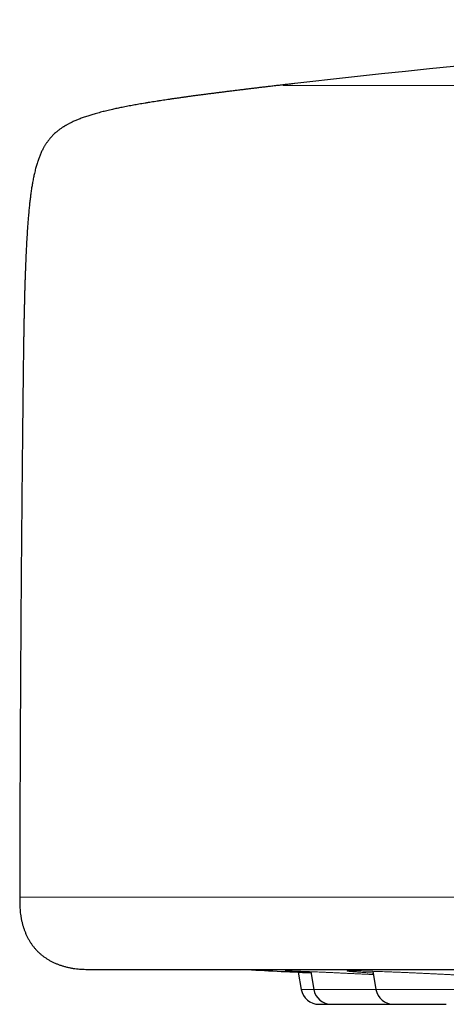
# Model space of a CAD drawing. Header units: millimetres. Extents: x 8 to 482, y 12 to 243.
# Tile 206 of 232: x 387 to 399, y 186 to 213. Entities that reach past the tile are written whole.
import ezdxf

# ---------------------------------------------------------------- set-up
doc = ezdxf.new("R2010")
doc.units = ezdxf.units.MM

msp = doc.modelspace()

# ---------------------------------------------------------------- linework, layer by layer
at = {"color": 7, "linetype": 'Continuous', "lineweight": 30}
for p, q in [((394.736, 186.508), (394.821, 186.029)), ((395.082, 186.521), (395.169, 186.029)), ((396.806, 186.532), (396.895, 186.029))]:
    msp.add_line(p, q, dxfattribs=at)
at = {"color": 8, "linetype": 'Continuous', "lineweight": 0}
for p, q in [((394.821, 186.029), (395.169, 186.029)), ((395.169, 186.029), (396.895, 186.029)), ((396.895, 186.029), (399.34, 186.029))]:
    msp.add_line(p, q, dxfattribs=at)
at = {"color": 7, "linetype": 'Continuous', "lineweight": 30}
for centre, radius, start, end in [((434.5, -136.53), 350, 93.07062, 96.58083), ((434.5, 985.519), 800, 267.041302, 267.176154), ((395.313, 186.116), 0.5, 190, 270), ((395.661, 186.116), 0.5, 190, 270), ((397.387, 186.116), 0.5, 190, 270), ((397.122, 186.116), 0.5, 270, 285.3487)]:
    msp.add_arc(centre, radius, start, end, dxfattribs=at)
for points, knots in [([(394.622, 211.191), (394.575, 211.186), (394.482, 211.175), (394.343, 211.159), (394.204, 211.143), (394.068, 211.127), (393.935, 211.111), (393.81, 211.097), (393.691, 211.083), (393.578, 211.069), (393.469, 211.056), (393.363, 211.043), (393.252, 211.03), (393.135, 211.016), (393.014, 211.001), (392.897, 210.987), (392.784, 210.972), (392.675, 210.959), (392.57, 210.946), (392.463, 210.932), (392.355, 210.918), (392.246, 210.904), (392.14, 210.89), (392.039, 210.877), (391.941, 210.864), (391.841, 210.851), (391.74, 210.837), (391.638, 210.823), (391.54, 210.809), (391.443, 210.795), (391.347, 210.782), (391.253, 210.768), (391.163, 210.755), (391.077, 210.742), (390.993, 210.73), (390.909, 210.717), (390.823, 210.703), (390.736, 210.69), (390.653, 210.676), (390.568, 210.663), (390.483, 210.648), (390.396, 210.634), (390.314, 210.619), (390.235, 210.606), (390.16, 210.592), (390.083, 210.578), (390.004, 210.563), (389.924, 210.548), (389.849, 210.533), (389.776, 210.518), (389.708, 210.504), (389.642, 210.49), (389.572, 210.474), (389.499, 210.458), (389.422, 210.44), (389.35, 210.422), (389.278, 210.404), (389.206, 210.385), (389.135, 210.366), (389.068, 210.347), (389.005, 210.328), (388.947, 210.31), (388.887, 210.291), (388.826, 210.271), (388.765, 210.25), (388.708, 210.229), (388.655, 210.208), (388.605, 210.189), (388.557, 210.168), (388.51, 210.147), (388.463, 210.126), (388.42, 210.105), (388.381, 210.086), (388.346, 210.067), (388.314, 210.049), (388.288, 210.034), (388.265, 210.021), (388.245, 210.009), (388.222, 209.995), (388.196, 209.978), (388.167, 209.959), (388.136, 209.937), (388.102, 209.913), (388.067, 209.886), (388.029, 209.856), (387.991, 209.822), (387.952, 209.787), (387.916, 209.751), (387.883, 209.716), (387.854, 209.684), (387.829, 209.654), (387.807, 209.626), (387.788, 209.601), (387.772, 209.579), (387.758, 209.56), (387.744, 209.54), (387.729, 209.517), (387.71, 209.488), (387.692, 209.458), (387.672, 209.424), (387.652, 209.387), (387.631, 209.346), (387.609, 209.302), (387.587, 209.254), (387.566, 209.205), (387.547, 209.157), (387.529, 209.11), (387.511, 209.059), (387.493, 209.004), (387.475, 208.948), (387.458, 208.889), (387.442, 208.829), (387.426, 208.765), (387.411, 208.701), (387.397, 208.639), (387.384, 208.578), (387.371, 208.513), (387.359, 208.449), (387.348, 208.386), (387.338, 208.325), (387.328, 208.26), (387.318, 208.192), (387.309, 208.126), (387.301, 208.061), (387.293, 207.999), (387.285, 207.934), (387.277, 207.867), (387.27, 207.795), (387.262, 207.72), (387.254, 207.64), (387.247, 207.556), (387.24, 207.475), (387.233, 207.396), (387.227, 207.32), (387.222, 207.241), (387.216, 207.158), (387.21, 207.071), (387.204, 206.98), (387.198, 206.884), (387.193, 206.792), (387.188, 206.702), (387.184, 206.616), (387.18, 206.527), (387.175, 206.436), (387.171, 206.344), (387.167, 206.251), (387.163, 206.153), (387.16, 206.051), (387.156, 205.945), (387.152, 205.834), (387.148, 205.727), (387.145, 205.624), (387.142, 205.526), (387.139, 205.424), (387.136, 205.317), (387.133, 205.207), (387.131, 205.092), (387.128, 204.982), (387.126, 204.877), (387.123, 204.776), (387.121, 204.673), (387.119, 204.565), (387.117, 204.455), (387.115, 204.342), (387.113, 204.225), (387.111, 204.104), (387.109, 203.983), (387.107, 203.862), (387.106, 203.742), (387.104, 203.618), (387.102, 203.49), (387.101, 203.379), (387.1, 203.312), (387.1, 203.288)], [0, 0, 0, 0, 0.0103971, 0.0207655, 0.0311052, 0.0413019, 0.0511411, 0.0606358, 0.0692882, 0.077664, 0.0857761, 0.0936367, 0.1012574, 0.1106463, 0.1196832, 0.1283873, 0.1367766, 0.1448678, 0.1526765, 0.1602171, 0.1686935, 0.1768433, 0.1846848, 0.1922352, 0.1995101, 0.2065244, 0.2144751, 0.2221034, 0.2294282, 0.2364674, 0.2437666, 0.2507705, 0.2574964, 0.2639604, 0.2701774, 0.276161, 0.282931, 0.2894139, 0.2956273, 0.3015875, 0.3083736, 0.3148452, 0.3210234, 0.3269274, 0.3325748, 0.3379817, 0.344283, 0.3502719, 0.3559707, 0.3613995, 0.3665768, 0.3715192, 0.376242, 0.3824029, 0.3882076, 0.3936855, 0.3988626, 0.4046658, 0.4101108, 0.4152285, 0.4200464, 0.4245888, 0.4288776, 0.4339996, 0.4387774, 0.4432422, 0.4474208, 0.4513372, 0.4550123, 0.4590587, 0.462822, 0.466325, 0.4695874, 0.4724805, 0.4751848, 0.4777113, 0.4791845, 0.4809131, 0.4829145, 0.4851791, 0.4877511, 0.4905771, 0.4936485, 0.496958, 0.5005009, 0.5042757, 0.5082668, 0.5120823, 0.5155856, 0.5187886, 0.5216986, 0.524319, 0.5266114, 0.5286239, 0.5303541, 0.5317988, 0.5341006, 0.5365779, 0.5392448, 0.5421111, 0.5452468, 0.5486169, 0.5522395, 0.5561362, 0.5603327, 0.56386, 0.5676081, 0.5715967, 0.5758482, 0.5803883, 0.5846999, 0.5892876, 0.5941782, 0.5994026, 0.6037643, 0.6083728, 0.6132494, 0.6184182, 0.6227815, 0.6273644, 0.6321837, 0.6372579, 0.6426079, 0.6470198, 0.6516282, 0.6564465, 0.6614893, 0.6667726, 0.6723841, 0.6782799, 0.6844819, 0.6910146, 0.6963967, 0.7020139, 0.7078817, 0.7140171, 0.7204387, 0.727167, 0.7342241, 0.7416347, 0.7477228, 0.75406, 0.7606619, 0.7675454, 0.7741835, 0.7810942, 0.7882945, 0.7958029, 0.8036394, 0.8118259, 0.8203862, 0.8273914, 0.8346572, 0.8421982, 0.8500304, 0.8581709, 0.8666382, 0.8754522, 0.8826189, 0.8900232, 0.8976772, 0.9055935, 0.9137859, 0.9221149, 0.9307392, 0.9396747, 0.9489385, 0.9575021, 0.9663562, 0.9755156, 0.9849963, 0.9948157, 1, 1, 1, 1]), ([(387.1, 203.288), (387.092, 202.644), (387.077, 201.308), (387.057, 199.278), (387.04, 197.2), (387.025, 195.088), (387.014, 192.944), (387.006, 190.766), (387.003, 189.314), (387.001, 188.588)], [0, 0, 0, 0, 0.131401, 0.272801, 0.414201, 0.555601, 0.703734, 0.851867, 1, 1, 1, 1]), ([(387.001, 188.588), (387.001, 188.56), (387.001, 188.504), (387.002, 188.419), (387.005, 188.333), (387.01, 188.246), (387.018, 188.159), (387.03, 188.071), (387.046, 187.982), (387.065, 187.894), (387.088, 187.808), (387.114, 187.726), (387.142, 187.646), (387.175, 187.568), (387.211, 187.492), (387.25, 187.418), (387.293, 187.345), (387.339, 187.276), (387.389, 187.209), (387.443, 187.146), (387.499, 187.086), (387.56, 187.029), (387.623, 186.975), (387.689, 186.925), (387.759, 186.879), (387.831, 186.836), (387.905, 186.796), (387.982, 186.76), (388.06, 186.728), (388.139, 186.699), (388.222, 186.673), (388.309, 186.65), (388.399, 186.63), (388.489, 186.614), (388.578, 186.603), (388.665, 186.594), (388.751, 186.589), (388.835, 186.587), (388.919, 186.586), (388.974, 186.586), (389.001, 186.586)], [0, 0, 0, 0, 0.025891, 0.051956, 0.07832, 0.105065, 0.13223, 0.159328, 0.186821, 0.214664, 0.242799, 0.268566, 0.294452, 0.320394, 0.346333, 0.372216, 0.398003, 0.423668, 0.449207, 0.474637, 0.5, 0.525364, 0.550796, 0.576338, 0.602008, 0.627801, 0.653691, 0.679636, 0.705585, 0.731478, 0.757252, 0.785901, 0.814246, 0.842221, 0.869784, 0.896913, 0.923147, 0.949014, 0.974591, 1, 1, 1, 1]), ([(389.001, 186.586), (389.002, 186.586), (389.003, 186.586), (389.01, 186.586), (389.021, 186.586), (389.036, 186.586), (389.056, 186.586), (389.08, 186.586), (389.11, 186.586), (389.145, 186.586), (389.187, 186.586), (389.235, 186.586), (389.288, 186.586), (389.346, 186.586), (389.409, 186.586), (389.478, 186.586), (389.552, 186.586), (389.631, 186.586), (389.716, 186.586), (389.805, 186.586), (389.898, 186.586), (389.997, 186.586), (390.101, 186.586), (390.21, 186.586), (390.326, 186.586), (390.446, 186.586), (390.572, 186.586), (390.702, 186.586), (390.836, 186.586), (390.974, 186.586), (391.117, 186.586), (391.266, 186.586), (391.421, 186.586), (391.582, 186.586), (391.748, 186.586), (391.92, 186.586), (392.096, 186.586), (392.277, 186.586), (392.458, 186.586), (392.638, 186.586), (392.815, 186.586), (392.996, 186.586), (393.182, 186.586), (393.371, 186.586), (393.565, 186.586), (393.769, 186.586), (393.983, 186.586), (394.21, 186.586), (394.441, 186.586), (394.677, 186.586), (394.918, 186.586), (395.164, 186.586), (395.414, 186.586), (395.67, 186.586), (395.93, 186.586), (396.193, 186.586), (396.46, 186.586), (396.729, 186.586), (397.002, 186.586), (397.282, 186.586), (397.566, 186.586), (397.857, 186.586), (398.151, 186.586), (398.45, 186.586), (398.751, 186.586), (399.054, 186.586), (399.359, 186.586), (399.667, 186.586), (399.982, 186.586), (400.303, 186.586), (400.63, 186.586), (400.962, 186.586), (401.297, 186.586), (401.636, 186.586), (401.98, 186.586), (402.316, 186.586), (402.645, 186.586), (402.967, 186.586), (403.291, 186.586), (403.618, 186.586), (403.948, 186.586), (404.281, 186.586), (404.628, 186.586), (404.99, 186.586), (405.366, 186.586), (405.746, 186.586), (406.13, 186.586), (406.517, 186.586), (406.907, 186.586), (407.301, 186.586), (407.699, 186.586), (408.1, 186.586), (408.503, 186.586), (408.906, 186.586), (409.31, 186.586), (409.717, 186.586), (410.128, 186.586), (410.545, 186.586), (410.966, 186.586), (411.39, 186.586), (411.816, 186.586), (412.242, 186.586), (412.668, 186.586), (413.093, 186.586), (413.521, 186.586), (413.954, 186.586), (414.392, 186.586), (414.835, 186.586), (415.281, 186.586), (415.729, 186.586), (416.18, 186.586), (416.633, 186.586), (417.074, 186.586), (417.503, 186.586), (417.919, 186.586), (418.337, 186.586), (418.756, 186.586), (419.176, 186.586), (419.598, 186.586), (420.036, 186.586), (420.489, 186.586), (420.958, 186.586), (421.429, 186.586), (421.901, 186.586), (422.375, 186.586), (422.851, 186.586), (423.329, 186.586), (423.809, 186.586), (424.29, 186.586), (424.77, 186.586), (425.249, 186.586), (425.726, 186.586), (426.204, 186.586), (426.686, 186.586), (427.171, 186.586), (427.659, 186.586), (428.147, 186.586), (428.636, 186.586), (429.122, 186.586), (429.605, 186.586), (430.086, 186.586), (430.568, 186.586), (431.053, 186.586), (431.541, 186.586), (432.034, 186.586), (432.526, 186.586), (433.019, 186.586), (433.512, 186.586), (434.006, 186.586), (434.485, 186.586), (434.948, 186.586), (435.396, 186.586), (435.843, 186.586), (436.29, 186.586), (436.737, 186.586), (437.184, 186.586), (437.645, 186.586), (438.121, 186.586), (438.611, 186.586), (439.101, 186.586), (439.591, 186.586), (440.08, 186.586), (440.569, 186.586), (441.058, 186.586), (441.546, 186.586), (442.034, 186.586), (442.519, 186.586), (443, 186.586), (443.478, 186.586), (443.955, 186.586), (444.433, 186.586), (444.912, 186.586), (445.392, 186.586), (445.871, 186.586), (446.348, 186.586), (446.82, 186.586), (447.288, 186.586), (447.752, 186.586), (448.214, 186.586), (448.677, 186.586), (449.142, 186.586), (449.608, 186.586), (450.072, 186.586), (450.535, 186.586), (450.995, 186.586), (451.455, 186.586), (451.898, 186.586), (452.325, 186.586), (452.736, 186.586), (453.145, 186.586), (453.552, 186.586), (453.958, 186.586), (454.361, 186.586), (454.776, 186.586), (455.202, 186.586), (455.639, 186.586), (456.073, 186.586), (456.505, 186.586), (456.935, 186.586), (457.363, 186.586), (457.788, 186.586), (458.211, 186.586), (458.631, 186.586), (459.046, 186.586), (459.457, 186.586), (459.863, 186.586), (460.266, 186.586), (460.668, 186.586), (461.068, 186.586), (461.468, 186.586), (461.864, 186.586), (462.257, 186.586), (462.643, 186.586), (463.024, 186.586), (463.4, 186.586), (463.772, 186.586), (464.143, 186.586), (464.513, 186.586), (464.882, 186.586), (465.247, 186.586), (465.609, 186.586), (465.967, 186.586), (466.322, 186.586), (466.662, 186.586), (466.988, 186.586), (467.3, 186.586), (467.609, 186.586), (467.914, 186.586), (468.216, 186.586), (468.514, 186.586), (468.82, 186.586), (469.131, 186.586), (469.448, 186.586), (469.761, 186.586), (470.07, 186.586), (470.375, 186.586), (470.676, 186.586), (470.973, 186.586), (471.265, 186.586), (471.554, 186.586), (471.837, 186.586), (472.115, 186.586), (472.387, 186.586), (472.654, 186.586), (472.919, 186.586), (473.18, 186.586), (473.438, 186.586), (473.691, 186.586), (473.94, 186.586), (474.182, 186.586), (474.418, 186.586), (474.648, 186.586), (474.873, 186.586), (475.096, 186.586), (475.315, 186.586), (475.53, 186.586), (475.741, 186.586), (475.947, 186.586), (476.148, 186.586), (476.345, 186.586), (476.53, 186.586), (476.705, 186.586), (476.87, 186.586), (477.032, 186.586), (477.188, 186.586), (477.341, 186.586), (477.49, 186.586), (477.639, 186.586), (477.788, 186.586), (477.937, 186.586), (478.08, 186.586), (478.219, 186.586), (478.353, 186.586), (478.481, 186.586), (478.605, 186.586), (478.723, 186.586), (478.836, 186.586), (478.944, 186.586), (479.046, 186.586), (479.142, 186.586), (479.234, 186.586), (479.321, 186.586), (479.403, 186.586), (479.48, 186.586), (479.552, 186.586), (479.618, 186.586), (479.679, 186.586), (479.734, 186.586), (479.784, 186.586), (479.829, 186.586), (479.868, 186.586), (479.903, 186.586), (479.932, 186.586), (479.957, 186.586), (479.975, 186.586), (479.989, 186.586), (479.997, 186.586), (479.998, 186.586), (479.999, 186.586)], [0, 0, 0, 0, 0.003135, 0.006267, 0.009399, 0.012529, 0.015659, 0.018788, 0.021917, 0.02536, 0.028802, 0.032246, 0.035691, 0.039138, 0.042588, 0.04604, 0.049495, 0.052953, 0.056415, 0.05982, 0.063229, 0.066635, 0.070037, 0.073497, 0.076954, 0.080407, 0.083858, 0.087306, 0.090691, 0.094074, 0.097456, 0.100837, 0.104287, 0.107736, 0.111187, 0.114638, 0.11809, 0.121544, 0.125, 0.128134, 0.131267, 0.134398, 0.137529, 0.140658, 0.143787, 0.146916, 0.150359, 0.153801, 0.157245, 0.16069, 0.164138, 0.167587, 0.171039, 0.174494, 0.177953, 0.181415, 0.18482, 0.188229, 0.191635, 0.195037, 0.198497, 0.201954, 0.205407, 0.208858, 0.212306, 0.215691, 0.219074, 0.222456, 0.225837, 0.229287, 0.232736, 0.236187, 0.239638, 0.24309, 0.246544, 0.25, 0.253134, 0.256267, 0.259398, 0.262529, 0.265658, 0.268787, 0.271916, 0.275359, 0.278801, 0.282245, 0.28569, 0.289138, 0.292587, 0.296039, 0.299494, 0.302953, 0.306415, 0.30982, 0.313229, 0.316635, 0.320037, 0.323497, 0.326954, 0.330407, 0.333858, 0.337306, 0.340691, 0.344074, 0.347456, 0.350837, 0.354287, 0.357736, 0.361187, 0.364638, 0.36809, 0.371544, 0.375, 0.378134, 0.381267, 0.384398, 0.387529, 0.390658, 0.393787, 0.396916, 0.400359, 0.403801, 0.407245, 0.41069, 0.414138, 0.417587, 0.421039, 0.424494, 0.427953, 0.431415, 0.43482, 0.438229, 0.441635, 0.445037, 0.448497, 0.451954, 0.455407, 0.458858, 0.462306, 0.465691, 0.469074, 0.472456, 0.475837, 0.479287, 0.482736, 0.486187, 0.489638, 0.49309, 0.496544, 0.5, 0.503134, 0.506267, 0.509398, 0.512529, 0.515658, 0.518787, 0.521916, 0.525359, 0.528801, 0.532245, 0.53569, 0.539138, 0.542587, 0.546039, 0.549494, 0.552953, 0.556415, 0.55982, 0.563229, 0.566635, 0.570037, 0.573497, 0.576954, 0.580407, 0.583858, 0.587306, 0.590691, 0.594074, 0.597456, 0.600837, 0.604287, 0.607736, 0.611187, 0.614638, 0.61809, 0.621544, 0.625, 0.628134, 0.631267, 0.634398, 0.637529, 0.640658, 0.643787, 0.646916, 0.650359, 0.653801, 0.657245, 0.66069, 0.664138, 0.667587, 0.671039, 0.674494, 0.677953, 0.681415, 0.68482, 0.688229, 0.691635, 0.695037, 0.698497, 0.701954, 0.705407, 0.708858, 0.712306, 0.715691, 0.719074, 0.722456, 0.725837, 0.729287, 0.732736, 0.736187, 0.739638, 0.74309, 0.746544, 0.75, 0.753134, 0.756267, 0.759398, 0.762529, 0.765658, 0.768787, 0.771916, 0.775359, 0.778801, 0.782245, 0.78569, 0.789138, 0.792587, 0.796039, 0.799494, 0.802953, 0.806415, 0.80982, 0.813229, 0.816635, 0.820037, 0.823497, 0.826954, 0.830407, 0.833858, 0.837306, 0.840691, 0.844074, 0.847456, 0.850837, 0.854287, 0.857736, 0.861187, 0.864638, 0.86809, 0.871544, 0.875, 0.878134, 0.881267, 0.884398, 0.887529, 0.890658, 0.893787, 0.896916, 0.900359, 0.903801, 0.907245, 0.91069, 0.914138, 0.917587, 0.921039, 0.924494, 0.927953, 0.931415, 0.93482, 0.938229, 0.941635, 0.945038, 0.948498, 0.951955, 0.955408, 0.958859, 0.962307, 0.965692, 0.969075, 0.972457, 0.975838, 0.979288, 0.982737, 0.986187, 0.989638, 0.99309, 0.996544, 1, 1, 1, 1]), ([(395.314, 185.616), (395.313, 185.616), (395.313, 185.616), (395.316, 185.616), (395.324, 185.616), (395.336, 185.616), (395.349, 185.616), (395.363, 185.616), (395.374, 185.616), (395.386, 185.616), (395.4, 185.616), (395.418, 185.616), (395.441, 185.616), (395.47, 185.616), (395.503, 185.616), (395.538, 185.616), (395.575, 185.616), (395.614, 185.616), (395.642, 185.616), (395.658, 185.616), (395.66, 185.616)], [0, 0, 0, 0, 0.027835, 0.101718, 0.17533, 0.249101, 0.323457, 0.36411, 0.404465, 0.444589, 0.484548, 0.52441, 0.590807, 0.657439, 0.72462, 0.792198, 0.859071, 0.925548, 0.991945, 1, 1, 1, 1]), ([(395.662, 185.616), (395.662, 185.616), (395.662, 185.616), (395.664, 185.616), (395.667, 185.616), (395.669, 185.616)], [0, 0, 0, 0, 0.244035, 0.620744, 1, 1, 1, 1]), ([(395.669, 185.616), (395.672, 185.616), (395.678, 185.616), (395.692, 185.616), (395.71, 185.616), (395.732, 185.616), (395.753, 185.616), (395.773, 185.616), (395.79, 185.616), (395.807, 185.616), (395.825, 185.616), (395.849, 185.616), (395.878, 185.616), (395.915, 185.616), (395.954, 185.616), (395.995, 185.616), (396.038, 185.616), (396.082, 185.616), (396.127, 185.616), (396.174, 185.616), (396.219, 185.616), (396.261, 185.616), (396.3, 185.616), (396.339, 185.616), (396.378, 185.616), (396.417, 185.616), (396.457, 185.616), (396.501, 185.616), (396.55, 185.616), (396.604, 185.616), (396.656, 185.616), (396.706, 185.616), (396.748, 185.616), (396.781, 185.616), (396.806, 185.616), (396.83, 185.616), (396.854, 185.616), (396.881, 185.616), (396.912, 185.616), (396.946, 185.616), (396.977, 185.616), (397.006, 185.616), (397.031, 185.616), (397.054, 185.616), (397.073, 185.616), (397.09, 185.616), (397.102, 185.616), (397.111, 185.616), (397.117, 185.616), (397.121, 185.616), (397.123, 185.616), (397.122, 185.616), (397.122, 185.616)], [0, 0, 0, 0, 0.025322, 0.050408, 0.075402, 0.100449, 0.125696, 0.139499, 0.153201, 0.166824, 0.180391, 0.193926, 0.21647, 0.239094, 0.261904, 0.284849, 0.307555, 0.330126, 0.35267, 0.375294, 0.398104, 0.416253, 0.434251, 0.45215, 0.470002, 0.487862, 0.505781, 0.523812, 0.549172, 0.574277, 0.599271, 0.624298, 0.649504, 0.663307, 0.677009, 0.690633, 0.7042, 0.717735, 0.740279, 0.762903, 0.785713, 0.808658, 0.831363, 0.853935, 0.876479, 0.899103, 0.921913, 0.940061, 0.958059, 0.975958, 0.993811, 1, 1, 1, 1]), ([(397.124, 185.616), (397.126, 185.616), (397.147, 185.616), (397.178, 185.616), (397.216, 185.616), (397.246, 185.616), (397.275, 185.616), (397.303, 185.616), (397.338, 185.616), (397.365, 185.616), (397.383, 185.616), (397.386, 185.616)], [0, 0, 0, 0, 0.028842, 0.232411, 0.343887, 0.454547, 0.564572, 0.674145, 0.783451, 0.96552, 1, 1, 1, 1]), ([(397.387, 185.616), (397.387, 185.616), (397.387, 185.616), (397.388, 185.616), (397.392, 185.616), (397.397, 185.616), (397.405, 185.616), (397.415, 185.616), (397.423, 185.616), (397.427, 185.616)], [0, 0, 0, 0, 0.031732, 0.193528, 0.354526, 0.515198, 0.676019, 0.837464, 1, 1, 1, 1]), ([(397.427, 185.616), (397.434, 185.616), (397.446, 185.616), (397.47, 185.616), (397.498, 185.616), (397.529, 185.616), (397.558, 185.616), (397.584, 185.616), (397.605, 185.616), (397.626, 185.616), (397.649, 185.616), (397.677, 185.616), (397.712, 185.616), (397.754, 185.616), (397.798, 185.616), (397.844, 185.616), (397.891, 185.616), (397.938, 185.616), (397.987, 185.616), (398.036, 185.616), (398.082, 185.616), (398.125, 185.616), (398.165, 185.616), (398.204, 185.616), (398.242, 185.616), (398.281, 185.616), (398.319, 185.616), (398.362, 185.616), (398.408, 185.616), (398.458, 185.616), (398.506, 185.616), (398.551, 185.616), (398.588, 185.616), (398.616, 185.616), (398.638, 185.616), (398.658, 185.616), (398.678, 185.616), (398.701, 185.616), (398.726, 185.616), (398.752, 185.616), (398.775, 185.616), (398.795, 185.616), (398.813, 185.616), (398.826, 185.616), (398.837, 185.616), (398.844, 185.616), (398.847, 185.616), (398.848, 185.616), (398.848, 185.616)], [0, 0, 0, 0, 0.027039, 0.053826, 0.080514, 0.10726, 0.134218, 0.148957, 0.163588, 0.178135, 0.192622, 0.207074, 0.231147, 0.255305, 0.279661, 0.304162, 0.328407, 0.352508, 0.376581, 0.400739, 0.425096, 0.444475, 0.463693, 0.482805, 0.501868, 0.520939, 0.540073, 0.559326, 0.586406, 0.613213, 0.639901, 0.666626, 0.693541, 0.70828, 0.722911, 0.737458, 0.751945, 0.766397, 0.79047, 0.814628, 0.838984, 0.863485, 0.88773, 0.911831, 0.935904, 0.960062, 0.984419, 1, 1, 1, 1])]:
    msp.add_open_spline(points, degree=3, knots=knots, dxfattribs=at)
at = {"color": 8, "linetype": 'Continuous', "lineweight": 0}
for points, knots in [([(430.544, 211.118), (430.303, 211.115), (429.959, 211.11), (429.533, 211.105), (429.313, 211.1), (428.887, 211.1), (428.055, 211.112), (426.604, 211.12), (424.624, 211.132), (422.301, 211.139), (419.766, 211.14), (415.527, 211.139), (409.906, 211.14), (403.75, 211.14), (398.901, 211.14), (395.701, 211.14), (394.161, 211.14), (394.339, 211.14), (394.391, 211.14)], [0, 0, 0, 0, 0.012196, 0.017375, 0.021522, 0.023297, 0.039062, 0.064904, 0.098508, 0.142754, 0.187626, 0.234469, 0.375911, 0.517347, 0.65879, 0.800225, 0.941668, 1, 1, 1, 1]), ([(481.999, 188.588), (481.997, 188.588), (481.993, 188.588), (481.964, 188.588), (481.916, 188.588), (481.85, 188.588), (481.765, 188.588), (481.661, 188.588), (481.534, 188.588), (481.383, 188.588), (481.205, 188.588), (481.005, 188.588), (480.784, 188.588), (480.548, 188.588), (480.301, 188.588), (480.046, 188.588), (479.773, 188.588), (479.484, 188.588), (479.179, 188.588), (478.858, 188.588), (478.511, 188.588), (478.135, 188.588), (477.73, 188.588), (477.308, 188.588), (476.869, 188.588), (476.405, 188.588), (475.915, 188.588), (475.399, 188.588), (474.866, 188.588), (474.318, 188.588), (473.756, 188.588), (473.19, 188.588), (472.622, 188.588), (472.055, 188.588), (471.476, 188.588), (470.888, 188.588), (470.278, 188.588), (469.647, 188.588), (468.994, 188.588), (468.332, 188.588), (467.662, 188.588), (466.984, 188.588), (466.313, 188.588), (465.649, 188.588), (464.994, 188.588), (464.334, 188.588), (463.67, 188.588), (462.961, 188.588), (462.208, 188.588), (461.408, 188.588), (460.605, 188.588), (459.801, 188.588), (458.995, 188.588), (458.204, 188.588), (457.428, 188.588), (456.669, 188.588), (455.91, 188.588), (455.153, 188.588), (454.398, 188.588), (453.645, 188.588), (452.895, 188.588), (452.149, 188.588), (451.405, 188.588), (450.67, 188.588), (449.943, 188.588), (449.225, 188.588), (448.512, 188.588), (447.784, 188.588), (447.044, 188.588), (446.29, 188.588), (445.543, 188.588), (444.802, 188.588), (444.068, 188.588), (443.299, 188.588), (442.495, 188.588), (441.658, 188.588), (440.831, 188.588), (440.009, 188.588), (439.193, 188.588), (438.383, 188.588), (437.584, 188.588), (436.796, 188.588), (436.02, 188.588), (435.256, 188.588), (434.501, 188.588), (433.745, 188.588), (432.983, 188.588), (432.209, 188.588), (431.423, 188.588), (430.631, 188.588), (429.832, 188.588), (429.027, 188.588), (428.212, 188.588), (427.416, 188.588), (426.64, 188.588), (425.885, 188.588), (425.122, 188.588), (424.352, 188.588), (423.573, 188.588), (422.788, 188.588), (421.995, 188.588), (421.21, 188.588), (420.431, 188.588), (419.66, 188.588), (418.883, 188.588), (418.102, 188.588), (417.316, 188.588), (416.542, 188.588), (415.779, 188.588), (415.027, 188.588), (414.274, 188.588), (413.518, 188.588), (412.76, 188.588), (412.001, 188.588), (411.241, 188.588), (410.481, 188.588), (409.721, 188.588), (408.966, 188.588), (408.217, 188.588), (407.474, 188.588), (406.734, 188.588), (406.006, 188.588), (405.289, 188.588), (404.586, 188.588), (403.886, 188.588), (403.192, 188.588), (402.504, 188.588), (401.835, 188.588), (401.185, 188.588), (400.555, 188.588), (399.932, 188.588), (399.317, 188.588), (398.697, 188.588), (398.076, 188.588), (397.453, 188.588), (396.841, 188.588), (396.242, 188.588), (395.655, 188.588), (395.093, 188.588), (394.556, 188.588), (394.042, 188.588), (393.542, 188.588), (393.056, 188.588), (392.6, 188.588), (392.172, 188.588), (391.771, 188.588), (391.384, 188.588), (391.011, 188.588), (390.652, 188.588), (390.308, 188.588), (389.969, 188.588), (389.635, 188.588), (389.311, 188.588), (389.007, 188.588), (388.723, 188.588), (388.467, 188.588), (388.238, 188.588), (388.034, 188.588), (387.848, 188.588), (387.68, 188.588), (387.53, 188.588), (387.398, 188.588), (387.281, 188.588), (387.181, 188.588), (387.101, 188.588), (387.044, 188.588), (387.008, 188.588), (387.004, 188.588), (387.001, 188.588)], [0, 0, 0, 0, 0.006366, 0.012731, 0.019093, 0.025451, 0.031804, 0.038151, 0.044491, 0.051454, 0.058404, 0.065341, 0.072263, 0.079167, 0.085427, 0.091671, 0.097897, 0.104104, 0.110291, 0.116458, 0.122602, 0.129334, 0.136037, 0.14271, 0.14935, 0.155958, 0.162929, 0.16986, 0.17675, 0.183598, 0.190403, 0.197163, 0.203494, 0.209785, 0.216033, 0.222238, 0.2284, 0.234886, 0.241322, 0.247706, 0.254039, 0.260318, 0.266545, 0.272366, 0.278139, 0.283864, 0.28954, 0.295167, 0.301787, 0.308337, 0.314817, 0.321226, 0.327565, 0.333834, 0.339679, 0.345462, 0.351183, 0.35684, 0.362435, 0.367969, 0.37344, 0.378849, 0.384196, 0.389483, 0.394616, 0.39969, 0.404706, 0.409665, 0.414956, 0.42018, 0.425339, 0.430432, 0.435461, 0.440426, 0.446196, 0.451879, 0.457477, 0.46299, 0.468529, 0.473982, 0.47935, 0.484635, 0.489837, 0.494958, 0.5, 0.50503, 0.51014, 0.515331, 0.520604, 0.525959, 0.531302, 0.536726, 0.542235, 0.547828, 0.552894, 0.558029, 0.563235, 0.568511, 0.573858, 0.579277, 0.584769, 0.590335, 0.595692, 0.601117, 0.606609, 0.61217, 0.617799, 0.623497, 0.628933, 0.634431, 0.639991, 0.645613, 0.651298, 0.657046, 0.662856, 0.668729, 0.674665, 0.680663, 0.686615, 0.692628, 0.698701, 0.704833, 0.710803, 0.716827, 0.722907, 0.729041, 0.735229, 0.74147, 0.747404, 0.753384, 0.759411, 0.765483, 0.7716, 0.778136, 0.784722, 0.791356, 0.798037, 0.804764, 0.811537, 0.817963, 0.824428, 0.83093, 0.837468, 0.844042, 0.850048, 0.856081, 0.86214, 0.868225, 0.874334, 0.880467, 0.886623, 0.893419, 0.900239, 0.907083, 0.913948, 0.920833, 0.927109, 0.933399, 0.939702, 0.946017, 0.952343, 0.958678, 0.965021, 0.972007, 0.978999, 0.985997, 0.992997, 1, 1, 1, 1]), ([(395.086, 186.5), (395.084, 186.5), (395.053, 186.502), (394.996, 186.505), (394.917, 186.509), (394.841, 186.514), (394.771, 186.517), (394.705, 186.521), (394.645, 186.525), (394.591, 186.528), (394.542, 186.531), (394.499, 186.534), (394.462, 186.536), (394.431, 186.539), (394.406, 186.541), (394.387, 186.542), (394.374, 186.544), (394.368, 186.545), (394.369, 186.545), (394.375, 186.546), (394.389, 186.546), (394.408, 186.546), (394.433, 186.545), (394.465, 186.545), (394.502, 186.544), (394.546, 186.542), (394.595, 186.541), (394.651, 186.539), (394.711, 186.536), (394.777, 186.534), (394.847, 186.531), (394.922, 186.528), (395.002, 186.525), (395.087, 186.521), (395.176, 186.517), (395.269, 186.514), (395.365, 186.509), (395.464, 186.505), (395.565, 186.501), (395.669, 186.496), (395.776, 186.491), (395.885, 186.486), (395.996, 186.481), (396.108, 186.476), (396.22, 186.47), (396.332, 186.465), (396.444, 186.46), (396.557, 186.454), (396.67, 186.449), (396.758, 186.445), (396.808, 186.442), (396.822, 186.441)], [0, 0, 0, 0, 0.001318, 0.022248, 0.043233, 0.064338, 0.085629, 0.106869, 0.127938, 0.148903, 0.169831, 0.19079, 0.211848, 0.233072, 0.254374, 0.275501, 0.296519, 0.317495, 0.338498, 0.359595, 0.380852, 0.40207, 0.42314, 0.44413, 0.465107, 0.48614, 0.507295, 0.528639, 0.549821, 0.570852, 0.591798, 0.612727, 0.633706, 0.654804, 0.676086, 0.697337, 0.718415, 0.739386, 0.760317, 0.781277, 0.802332, 0.823549, 0.844828, 0.865929, 0.886915, 0.907854, 0.928813, 0.94986, 0.97106, 0.992309, 1, 1, 1, 1]), ([(396.814, 186.484), (396.8, 186.484), (396.757, 186.487), (396.689, 186.491), (396.611, 186.496), (396.538, 186.501), (396.47, 186.505), (396.408, 186.509), (396.35, 186.514), (396.297, 186.517), (396.25, 186.521), (396.209, 186.525), (396.175, 186.528), (396.146, 186.531), (396.124, 186.534), (396.108, 186.536), (396.098, 186.539), (396.094, 186.541), (396.097, 186.542), (396.106, 186.544), (396.121, 186.545), (396.143, 186.545), (396.171, 186.546), (396.205, 186.546), (396.245, 186.546), (396.291, 186.545), (396.342, 186.545), (396.399, 186.544), (396.462, 186.542), (396.53, 186.541), (396.603, 186.539), (396.681, 186.536), (396.762, 186.534), (396.848, 186.531), (396.938, 186.528), (397.031, 186.525), (397.129, 186.521), (397.23, 186.517), (397.333, 186.514), (397.439, 186.509), (397.546, 186.505), (397.655, 186.501), (397.765, 186.496), (397.877, 186.491), (397.99, 186.486), (398.103, 186.481), (398.217, 186.476), (398.329, 186.47), (398.44, 186.465), (398.55, 186.46), (398.66, 186.454), (398.768, 186.449), (398.874, 186.443), (398.978, 186.438), (399.078, 186.433), (399.175, 186.427), (399.268, 186.422), (399.359, 186.417), (399.446, 186.412), (399.529, 186.407), (399.607, 186.402), (399.679, 186.397), (399.747, 186.393), (399.81, 186.388), (399.851, 186.385), (399.871, 186.384), (399.873, 186.384)], [0, 0, 0, 0, 0.007709, 0.023761, 0.039701, 0.055579, 0.071446, 0.087354, 0.103354, 0.119495, 0.135596, 0.151569, 0.167462, 0.183327, 0.199216, 0.21518, 0.231269, 0.247418, 0.263434, 0.279368, 0.29527, 0.311192, 0.327185, 0.3433, 0.359385, 0.375358, 0.391271, 0.407173, 0.423118, 0.439155, 0.455336, 0.471394, 0.487338, 0.503216, 0.519082, 0.534987, 0.550981, 0.567115, 0.583225, 0.599204, 0.615101, 0.630969, 0.646858, 0.66282, 0.678904, 0.695036, 0.711032, 0.726942, 0.742816, 0.758705, 0.77466, 0.790731, 0.80684, 0.822821, 0.838724, 0.8546, 0.870501, 0.886475, 0.902574, 0.918643, 0.934597, 0.950486, 0.966362, 0.982275, 0.998276, 1, 1, 1, 1])]:
    msp.add_open_spline(points, degree=3, knots=knots, dxfattribs=at)

doc.saveas('drawing.dxf')
